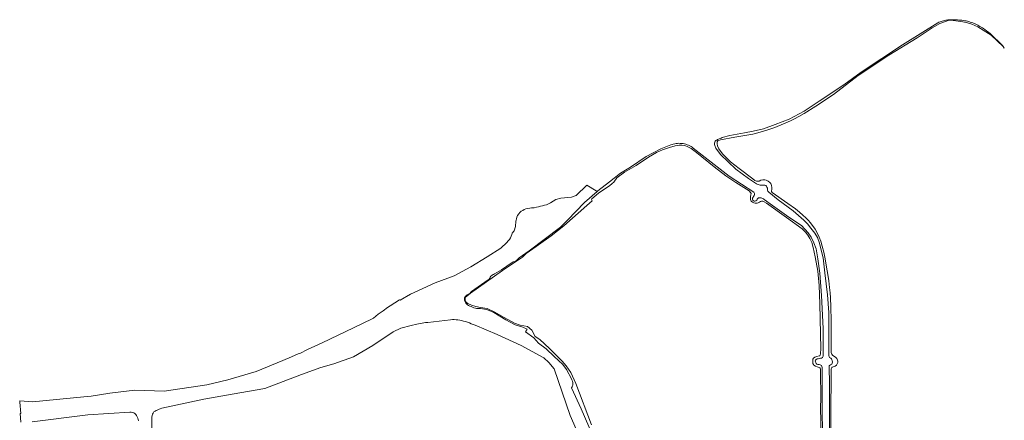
# Model space of a CAD drawing. Header units: metres. Extents: x 140853 to 145288, y 474558 to 480269.
# Tile 132 of 256: x 141161 to 141752, y 478769 to 479009. Entities that reach past the tile are written whole.
import ezdxf

# ---------------------------------------------------------------- set-up
doc = ezdxf.new("R2010")
doc.units = ezdxf.units.M
doc.header["$MEASUREMENT"] = 0
doc.layers.add('B-WE-GW-WATERGANG_INSTEEK-G', color=90, linetype='Continuous', lineweight=18)
doc.layers.add('B-WE-OG-WATER-G', color=130, linetype='Continuous', lineweight=18)

msp = doc.modelspace()

# ---------------------------------------------------------------- linework, layer by layer
at = {"layer": 'B-WE-GW-WATERGANG_INSTEEK-G', "ltscale": 0.2, "flags": 128}
for points in [[(141648.166, 478756.047), (141648.294, 478777.78), (141648.356, 478791.588), (141648.352, 478798.746), (141648.451, 478799.652), (141648.723, 478800.297), (141649.073, 478800.586), (141649.609, 478800.751), (141650.707, 478801.16), (141651.582, 478801.84), (141652.049, 478802.623), (141652.311, 478803.338), (141652.375, 478804.168), (141652.204, 478804.861), (141651.867, 478805.738), (141651.052, 478806.516), (141650.011, 478807.208), (141649.148, 478807.755), (141648.727, 478808.31), (141648.562, 478808.826), (141648.463, 478809.439), (141648.428, 478810.846), (141648.441, 478814.632), (141648.314, 478828.419), (141648.226, 478836.758), (141648.012, 478842.186), (141647.794, 478845.231), (141647.471, 478848.391), (141646.97, 478852.353), (141646.396, 478856.173), (141645.695, 478860.732), (141644.887, 478865.618), (141644.018, 478869.729), (141643.069, 478873.256), (141642.204, 478876.2), (141641.201, 478878.722), (141639.996, 478881.297), (141638.785, 478883.455), (141635.988, 478887.357), (141634.605, 478888.885), (141633.143, 478890.331), (141631.448, 478891.949), (141629.386, 478893.647), (141626.903, 478895.721), (141622.39, 478898.948), (141612.979, 478905.498), (141612.649, 478906.003), (141612.66, 478906.566), (141612.795, 478907.331), (141612.818, 478908.412), (141612.633, 478909.733), (141612.258, 478910.831), (141611.665, 478911.495), (141610.629, 478912.338), (141609.484, 478912.883), (141608.532, 478913.188), (141607.381, 478913.185), (141606.177, 478912.824), (141605.219, 478912.395), (141604.562, 478912.255), (141603.873, 478912.275), (141603.506, 478912.363), (141602.598, 478912.714), (141601.395, 478913.645), (141593.128, 478919.876), (141587.996, 478924.027), (141585.31, 478926.477), (141583.355, 478928.599), (141582.021, 478930.274), (141581.056, 478931.69), (141580.214, 478933.479), (141579.898, 478934.723), (141579.899, 478935.392), (141580.055, 478936.026), (141580.369, 478936.451), (141580.975, 478936.837), (141582.043, 478937.181), (141590.597, 478938.764), (141601.348, 478940.483), (141605.844, 478941.661), (141609.856, 478942.946), (141614.695, 478944.654), (141619.738, 478946.745), (141623.968, 478948.509), (141626.498, 478949.733), (141628.931, 478951.072), (141632.205, 478953.026), (141639.127, 478957.332), (141649.88, 478964.405), (141664.574, 478975.892), (141682.919, 478987.944), (141700.117, 478998.527), (141708.937, 479004.48), (141713.633, 479007.126), (141719.273, 479009.084), (141719.96, 479009.002), (141719.96, 479009.002), (141726.267, 479008.25), (141729.707, 479007.655), (141732.816, 479006.663), (141736.387, 479005.009), (141744.453, 479000), (141751.547, 478993.219), (141752.317, 478992.317), (141751.452, 478993.688), (141743.798, 479001.087), (141742.253, 479002.243), (141741.536, 479002.712), (141740.713, 479003.351), (141739.995, 479003.819), (141739.157, 479004.373), (141738.369, 479004.902), (141737.725, 479005.308), (141737.127, 479005.607), (141736.401, 479005.994), (141735.583, 479006.421), (141734.738, 479006.84), (141734.154, 479007.141), (141733.443, 479007.392), (141732.606, 479007.693), (141731.794, 479007.943), (141731.008, 479008.194), (141730.221, 479008.418), (141729.511, 479008.568), (141728.699, 479008.742), (141727.786, 479008.916), (141726.848, 479009.013), (141726.088, 479009.061), (141725.099, 479009.133), (141724.212, 479009.155), (141723.503, 479009.153), (141722.537, 479009.184), (141721.512, 479009.284), (141720.675, 479009.332), (141720.007, 479009.343), (141719.28, 479009.282), (141718.46, 479009.203), (141717.701, 479009.098), (141717.162, 479009.02), (141716.431, 479008.881), (141715.75, 479008.691), (141715.045, 479008.53), (141714.446, 479008.287), (141713.83, 479008.049), (141713.114, 479007.761), (141712.485, 479007.408), (141691.208, 478994.253), (141666.374, 478977.832), (141656.073, 478970.132), (141641.281, 478960.314), (141632.291, 478954.327), (141623.253, 478949.53), (141614.838, 478946.374), (141607.771, 478943.828), (141601.51, 478942.269), (141596.307, 478941.29), (141587.643, 478939.659), (141582.978, 478938.472), (141582.351, 478938.241), (141581.724, 478938.01), (141581.194, 478937.781), (141580.737, 478937.577), (141580.257, 478937.276), (141579.705, 478936.974), (141579.249, 478936.649), (141578.82, 478936.275), (141578.514, 478935.759), (141578.357, 478935.1), (141578.396, 478934.372), (141578.555, 478933.695), (141578.711, 478933.188), (141578.892, 478932.682), (141579.193, 478932.202), (141581.99, 478928.395), (141591.13, 478919.59), (141598.727, 478913.888), (141603.553, 478910.632), (141604.067, 478910.424), (141604.557, 478910.239), (141605.095, 478910.08), (141605.705, 478909.922), (141606.289, 478909.91), (141606.824, 478909.871), (141607.407, 478909.859), (141607.966, 478909.821), (141608.671, 478909.835), (141609.161, 478909.627), (141609.604, 478909.296), (141609.858, 478908.791), (141610.137, 478908.189), (141610.175, 478907.485), (141610.26, 478906.904), (141610.442, 478906.276), (141610.716, 478905.941), (141611.063, 478905.608), (141616.521, 478901.174), (141625.667, 478894.483), (141632.045, 478888.975), (141634.206, 478886.589), (141636.296, 478884.152), (141638.64, 478881.139), (141640.127, 478878.448), (141641.336, 478875.095), (141642.49, 478870.843), (141643.604, 478866.177), (141644.61, 478857.16), (141646.112, 478844.047), (141646.956, 478833.448), (141646.975, 478823.999), (141647.054, 478807.918), (141647.016, 478807.383), (141647.124, 478806.875), (141647.4, 478806.419), (141647.817, 478806.185), (141648.259, 478805.975), (141648.68, 478805.57), (141648.885, 478805.04), (141649.089, 478804.582), (141649.108, 478803.587), (141649.047, 478803.003), (141648.745, 478802.341), (141648.337, 478802.089), (141647.927, 478801.911), (141647.495, 478801.635), (141647.284, 478801.267), (141647.316, 478790.02), (141647.309, 478773.33), (141647.338, 478750.083)], [(141643.501, 478750.03), (141643.043, 478774.095), (141642.999, 478790.832), (141643.065, 478799.676), (141643.078, 478800.259), (141642.895, 478800.863), (141642.592, 478801.464), (141642.245, 478801.797), (141641.9, 478802.033), (141641.193, 478802.165), (141640.414, 478802.247), (141639.806, 478802.307), (141639.409, 478802.688), (141639.106, 478803.265), (141638.975, 478803.773), (141638.891, 478804.305), (141639.028, 478804.745), (141639.432, 478805.215), (141640.009, 478805.469), (141640.566, 478805.602), (141641.412, 478805.789), (141641.993, 478805.898), (141642.67, 478806.057), (141643.15, 478806.334), (141643.481, 478806.827), (141643.593, 478807.266), (141643.578, 478808.019), (141643.531, 478823.711), (141642.644, 478843.711), (141641.672, 478857.077), (141640.383, 478865.699), (141639.317, 478871.581), (141638.028, 478875.296), (141636.382, 478878.615), (141634.558, 478881.178), (141632.667, 478883.375), (141630.555, 478885.762), (141623.094, 478890.763), (141613.239, 478897.659), (141608.233, 478901.348), (141607.766, 478901.631), (141607.201, 478901.935), (141606.785, 478902.097), (141606.394, 478902.21), (141605.858, 478902.297), (141605.372, 478902.312), (141604.887, 478902.253), (141604.433, 478901.855), (141604.029, 478901.41), (141603.724, 478900.894), (141603.245, 478900.568), (141602.69, 478900.387), (141602.204, 478900.353), (141601.741, 478900.441), (141601.393, 478900.823), (141601.214, 478901.256), (141601.205, 478901.742), (141601.196, 478902.155), (141601.549, 478902.745), (141601.832, 478903.188), (141602.163, 478903.656), (141602.324, 478904.073), (141602.437, 478904.488), (141602.404, 478904.924), (141602.274, 478905.383), (141601.999, 478905.742), (141587.279, 478915.383), (141576.295, 478923.777), (141565.646, 478932.189), (141565.031, 478932.644), (141564.293, 478933.121), (141563.507, 478933.525), (141562.795, 478933.905), (141562.059, 478934.187), (141561.202, 478934.493), (141560.347, 478934.651), (141559.49, 478934.859), (141558.684, 478934.946), (141557.855, 478934.983), (141556.977, 478935.044), (141556.173, 478934.984), (141555.296, 478934.899), (141554.64, 478934.744), (141553.644, 478934.486), (141552.939, 478934.33), (141552.211, 478934.101), (141546.245, 478931.8), (141537.434, 478927.144), (141527.99, 478920.675), (141521.968, 478917.106), (141515.31, 478911.943), (141508.461, 478906.485), (141507.991, 478906.072), (141500.439, 478899.427), (141490.245, 478888.949), (141485.915, 478884.696), (141467.239, 478870.542), (141461.128, 478866.337), (141460.842, 478865.919), (141460.397, 478865.392), (141459.952, 478864.98), (141459.494, 478864.633), (141459.006, 478864.32), (141458.528, 478864.068), (141458.066, 478863.857), (141457.555, 478863.753), (141456.999, 478863.477), (141450.646, 478859.099), (141446.366, 478856.553), (141445.664, 478856.226), (141445.106, 478855.999), (141444.671, 478855.725), (141444.166, 478855.206), (141443.807, 478854.714), (141443.474, 478854.099), (141443.19, 478853.486), (141442.616, 478853.063), (141432.54, 478846.098), (141432.107, 478845.605), (141431.661, 478845.109), (141431.096, 478844.689), (141430.517, 478844.242), (141429.985, 478843.942), (141429.501, 478843.643), (141429.017, 478843.312), (141428.659, 478842.851), (141428.4, 478842.189), (141428.264, 478841.432), (141428.324, 478840.579), (141428.701, 478839.78), (141429.199, 478839.055), (141429.694, 478838.477), (141430.236, 478838.045), (141430.779, 478837.614), (141431.515, 478837.258), (141432.25, 478836.976), (141433.183, 478836.55), (141434.04, 478836.269), (141434.874, 478835.939), (141435.606, 478835.852), (141436.362, 478835.838), (141437.118, 478835.848), (141437.85, 478835.809), (141438.036, 478835.786), (141441.565, 478835.154), (141443.152, 478834.561), (141445.879, 478833.457), (141453.232, 478828.902), (141458.732, 478826.076), (141463.433, 478824.58), (141465.863, 478823.443), (141465.033, 478821.701), (141469.933, 478818.184), (141472.756, 478815.054), (141477.338, 478811.655), (141482.082, 478807.063), (141487.391, 478802.162), (141489.651, 478799.146), (141492.581, 478793.554), (141492.859, 478792.851), (141493.113, 478792.05), (141493.318, 478791.37), (141493.351, 478790.736), (141493.313, 478789.931), (141493.25, 478789.199), (141493.012, 478788.781), (141492.605, 478788.215), (141498.339, 478775.469), (141505.564, 478758.916)], [(141504.514, 478765.989), (141495.071, 478790.816), (141492.132, 478797.272), (141489.404, 478801.365), (141486.971, 478804.162), (141479.431, 478811.739), (141473.633, 478817.212), (141470.749, 478819.055), (141468.834, 478822.773), (141466.073, 478824.921), (141461.728, 478825.878), (141458.406, 478826.963), (141452.178, 478830.423), (141446.213, 478833.901), (141441.943, 478835.724), (141438.005, 478836.492), (141435.107, 478837.011), (141432.541, 478837.715), (141430.283, 478838.79), (141429.275, 478839.659), (141428.764, 478840.863), (141428.712, 478841.385), (141428.787, 478842.319), (141431.995, 478845.017), (141451.105, 478858.706), (141463.062, 478866.63), (141465.304, 478868.894), (141471.344, 478873.006), (141480.295, 478879.512), (141487.862, 478885.381), (141501.81, 478897.599), (141505.025, 478900.537), (141504.613, 478901.366), (141504.803, 478901.646), (141508.718, 478905.113), (141508.945, 478905.398), (141515.415, 478909.521), (141516.975, 478910.847), (141518.045, 478911.758), (141519.841, 478914.378), (141524.415, 478917.718), (141531.333, 478921.818), (141538.785, 478926.799), (141543.66, 478929.465), (141547.263, 478931.124), (141551.363, 478932.619), (141554.868, 478933.602), (141557.092, 478933.912), (141558.702, 478933.943), (141560.678, 478933.696), (141562.463, 478932.993), (141564.451, 478931.908), (141567.591, 478929.566), (141578.144, 478920.956), (141585.168, 478915.542), (141591.233, 478911.547), (141599.106, 478906.426), (141599.983, 478905.523), (141600.328, 478904.898), (141600.281, 478904.002), (141600.048, 478903.174), (141599.963, 478902.219), (141600.042, 478901.378), (141600.191, 478900.795), (141600.471, 478900.374), (141601.142, 478899.761), (141601.982, 478899.3), (141602.884, 478898.999), (141604.012, 478899.037), (141604.657, 478899.299), (141605.321, 478899.78), (141605.989, 478900.169), (141606.689, 478900.301), (141607.424, 478900.257), (141608.219, 478899.937), (141609.553, 478899.129), (141621.532, 478890.51), (141630.92, 478883.697), (141633.049, 478881.747), (141634.4, 478879.927), (141635.679, 478877.946), (141636.751, 478875.497), (141637.6, 478872.385), (141638.821, 478866.887), (141640.312, 478858.17), (141641.218, 478849.702), (141641.578, 478838.584), (141642.103, 478811.656), (141642.079, 478808.718), (141642.024, 478808.367), (141641.895, 478807.963), (141641.529, 478807.43), (141641.235, 478807.311), (141639.71, 478806.95), (141638.638, 478806.588), (141637.805, 478806.013), (141637.435, 478805.368), (141637.348, 478804.521), (141637.459, 478802.678), (141637.711, 478802.072), (141638.083, 478801.665), (141638.904, 478801.165), (141639.997, 478800.784), (141641.201, 478800.442), (141641.528, 478800.25), (141641.895, 478799.946), (141642.049, 478799.431), (141642.063, 478798.838), (141642.114, 478781.218), (141642.1, 478776.976), (141642.522, 478747.24)]]:
    msp.add_lwpolyline(points, dxfattribs=at)
at = {"layer": 'B-WE-OG-WATER-G', "ltscale": 0.2, "flags": 128}
for points in [[(141505.564, 478758.916), (141498.339, 478775.469), (141492.605, 478788.215), (141493.012, 478788.781), (141493.25, 478789.199), (141493.313, 478789.931), (141493.351, 478790.736), (141493.318, 478791.37), (141493.113, 478792.05), (141492.859, 478792.851), (141492.581, 478793.554), (141489.651, 478799.146), (141487.391, 478802.162), (141482.082, 478807.063), (141477.338, 478811.655), (141472.756, 478815.054), (141469.933, 478818.184), (141465.033, 478821.701), (141465.863, 478823.443), (141463.433, 478824.58), (141458.732, 478826.076), (141453.232, 478828.902), (141445.879, 478833.457), (141443.152, 478834.561), (141441.565, 478835.154), (141438.036, 478835.786), (141437.85, 478835.809), (141437.118, 478835.848), (141436.362, 478835.838), (141435.606, 478835.852), (141434.874, 478835.939), (141434.04, 478836.269), (141433.183, 478836.55), (141432.25, 478836.976), (141431.515, 478837.258), (141430.779, 478837.614), (141430.236, 478838.045), (141429.694, 478838.477), (141429.199, 478839.055), (141428.701, 478839.78), (141428.324, 478840.579), (141428.264, 478841.432), (141428.4, 478842.189), (141428.659, 478842.851), (141429.017, 478843.312), (141429.501, 478843.643), (141429.985, 478843.942), (141430.517, 478844.242), (141431.096, 478844.689), (141431.661, 478845.109), (141432.107, 478845.605), (141432.54, 478846.098), (141442.616, 478853.063), (141443.19, 478853.486), (141443.474, 478854.099), (141443.807, 478854.714), (141444.166, 478855.206), (141444.671, 478855.725), (141445.106, 478855.999), (141445.664, 478856.226), (141446.366, 478856.553), (141450.646, 478859.099), (141456.999, 478863.477), (141457.555, 478863.753), (141458.066, 478863.857), (141458.528, 478864.068), (141459.006, 478864.32), (141459.494, 478864.633), (141459.952, 478864.98), (141460.397, 478865.392), (141460.842, 478865.919), (141461.128, 478866.337), (141467.239, 478870.542), (141485.915, 478884.696), (141490.245, 478888.949), (141500.439, 478899.427), (141507.991, 478906.072), (141507.35, 478906.483), (141501.808, 478909.854), (141495.33, 478903.744), (141492.64, 478902.655), (141486.246, 478902.16), (141483.124, 478901.248), (141479.954, 478899.229), (141478.801, 478898.625), (141477.646, 478898.127), (141476.384, 478897.805), (141475.164, 478897.512), (141473.943, 478897.219), (141472.759, 478896.927), (141471.502, 478896.67), (141470.102, 478896.376), (141468.594, 478896.226), (141467.496, 478896.108), (141466.202, 478895.925), (141465.175, 478895.694), (141464.203, 478895.305), (141463.313, 478894.785), (141462.315, 478894.222), (141461.635, 478893.501), (141460.884, 478892.635), (141460.242, 478891.662), (141459.814, 478890.762), (141459.506, 478889.72), (141459.298, 478888.817), (141459.134, 478888.272), (141459.134, 478888.272), (141458.863, 478885.018), (141458.063, 478882.547), (141457.011, 478881.013), (141456.734, 478880.256), (141456.415, 478879.285), (141455.917, 478878.205), (141455.274, 478877.268), (141454.487, 478876.438), (141453.773, 478875.501), (141453.022, 478874.671), (141452.27, 478874.021), (141451.554, 478873.407), (141450.102, 478872.05), (141441.869, 478866.828), (141432.116, 478860.885), (141422.175, 478855.335), (141410.749, 478851.144), (141395.844, 478844.51), (141389.673, 478840.852), (141389.373, 478840.917), (141383.72, 478837.323), (141382.229, 478836.375), (141379.605, 478834.465), (141376.439, 478832.32), (141373.648, 478830.021), (141366.671, 478826.598), (141342.986, 478815.225), (141334.034, 478811.164), (141329.492, 478808.863), (141328.557, 478808.484), (141324.547, 478806.86), (141319.414, 478804.532), (141303.256, 478797.91), (141286.221, 478792.969), (141273.708, 478790.021), (141248.154, 478786.182), (141230.542, 478786.692), (141215.583, 478784.972), (141204.334, 478783.171), (141199.845, 478782.701), (141168.992, 478779.812), (141161.388, 478780.399), (141161.435, 478779.62), (141162.001, 478772.761), (141161.739, 478772.752), (141162.135, 478767.61)], [(141240.922, 478746.85), (141240.68, 478770.499), (141240.825, 478771.437), (141241.108, 478772.27), (141241.495, 478772.963), (141241.985, 478773.656), (141242.65, 478774.174), (141243.347, 478774.517), (141243.559, 478774.604), (141244.226, 478774.944), (141245.066, 478775.393), (141245.709, 478775.596), (141246.679, 478775.905), (141271.888, 478781.329), (141288.841, 478784.288), (141308.475, 478787.719), (141330.475, 478796.202), (141342.211, 478800.43), (141349.9, 478802.658), (141361.637, 478806.747), (141373.358, 478813.611), (141385.453, 478821.76), (141390.193, 478824.041), (141396.289, 478825.67), (141399.719, 478826.348), (141404.883, 478827.314), (141406.379, 478827.48), (141419.962, 478829.063), (141421.141, 478829.173), (141422.217, 478829.11), (141423.292, 478829.081), (141424.438, 478828.949), (141425.514, 478828.781), (141426.625, 478828.545), (141427.807, 478828.239), (141428.918, 478827.933), (141430.134, 478827.558), (141431.316, 478827.114), (141432.372, 478826.605), (141433.541, 478826.224), (141434.828, 478825.746), (141447.867, 478820.164), (141462.396, 478813.521), (141475.906, 478806.153), (141478.992, 478803.424), (141482.06, 478799.551), (141491.765, 478771.552), (141503.713, 478744.172)], [(141168.973, 478767.762), (141202.264, 478771.998), (141227.466, 478773.52), (141228.274, 478773.575), (141229.107, 478773.361), (141229.836, 478773.044), (141230.494, 478772.657), (141231.047, 478772.098), (141231.53, 478771.538), (141231.978, 478770.736), (141232.252, 478769.934), (141232.525, 478769.098), (141232.624, 478768.228)]]:
    msp.add_lwpolyline(points, dxfattribs=at)

doc.saveas('drawing.dxf')
